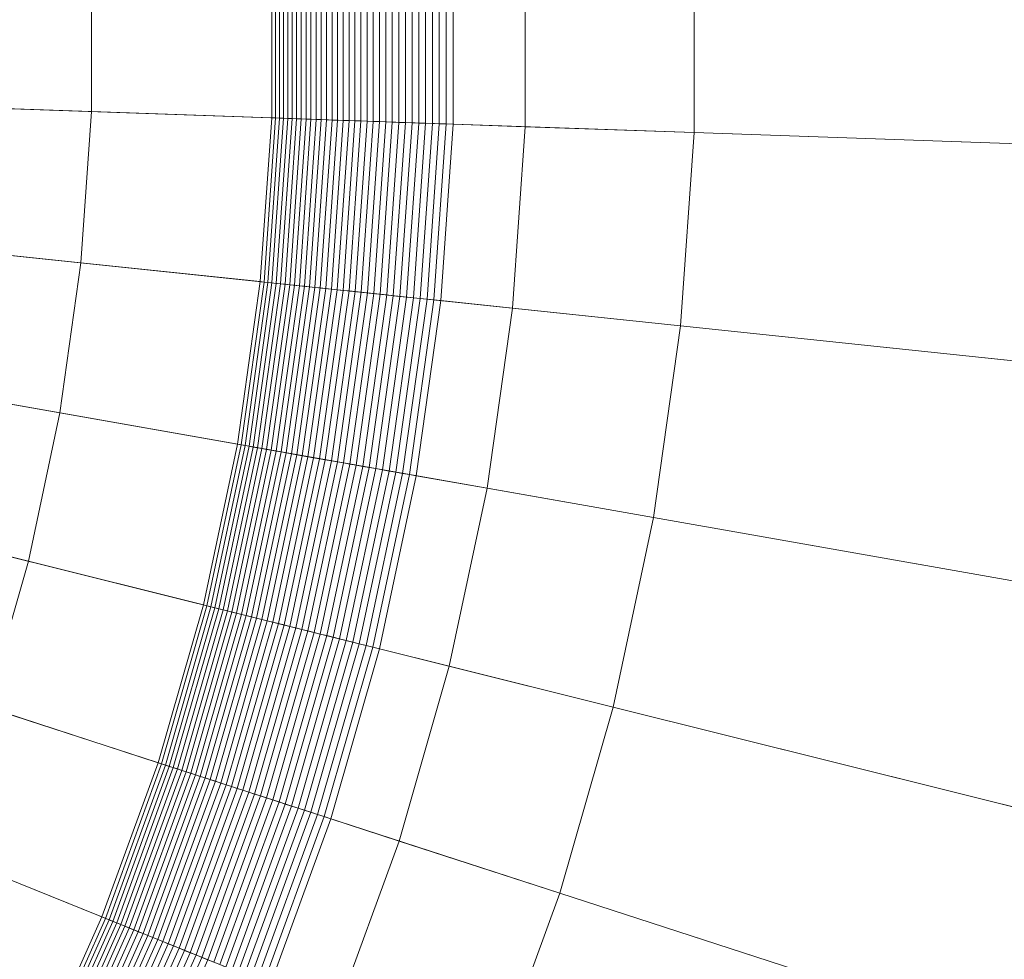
# Model space of a CAD drawing. Header units: millimetres. Extents: x -219 to 220, y -220 to 220.
# Tile 110 of 146: x 39 to 57, y -17 to 0. Entities that reach past the tile are written whole.
import ezdxf

# ---------------------------------------------------------------- set-up
doc = ezdxf.new("R2010")
doc.units = ezdxf.units.MM
doc.layers.add('LUCIDO_1', color=1, linetype='Continuous', lineweight=20, true_color=0xff0000)
doc.layers.add('Nessuna', color=7, linetype='Continuous', lineweight=9)

# ---------------------------------------------------------------- blocks, each defined once
blk = doc.blocks.new('Group-1')
at = {"layer": 'Nessuna', "color": 7, "linetype": 'Continuous', "lineweight": 9, "transparency": 33554687}
for points in [[(201.511, 6.982, -79.962), (201.511, -7.064, -79.962), (51.461, -1.824, -89.301), (51.461, 1.742, -89.301)], [(51.461, 1.742, -69.262), (51.461, -1.824, -69.262), (186.21, -6.53, -60.875), (186.21, 6.448, -60.875)], [(38.885, 1.303, -70.282), (38.885, -1.385, -70.282), (51.461, -1.824, -69.262), (51.461, 1.742, -69.262)], [(48.35, 1.634, -89.626), (48.35, -1.716, -89.626), (47.027, -1.67, -89.879), (47.027, 1.587, -89.879)], [(51.461, 1.742, -89.301), (51.461, -1.824, -89.301), (48.35, -1.716, -89.626), (48.35, 1.634, -89.626)], [(43.686, 1.471, -92.208), (43.686, -1.553, -92.208), (40.368, -1.437, -97.712), (40.368, 1.355, -97.712)], [(43.755, 1.473, -92.096), (43.755, -1.555, -92.096), (43.686, -1.553, -92.208), (43.686, 1.471, -92.208)], [(43.827, 1.476, -91.987), (43.827, -1.558, -91.987), (43.755, -1.555, -92.096), (43.755, 1.473, -92.096)], [(43.902, 1.478, -91.879), (43.902, -1.561, -91.879), (43.827, -1.558, -91.987), (43.827, 1.476, -91.987)], [(43.98, 1.481, -91.773), (43.98, -1.563, -91.773), (43.902, -1.561, -91.879), (43.902, 1.478, -91.879)], [(44.06, 1.484, -91.67), (44.06, -1.566, -91.67), (43.98, -1.563, -91.773), (43.98, 1.481, -91.773)], [(44.143, 1.487, -91.568), (44.143, -1.569, -91.568), (44.06, -1.566, -91.67), (44.06, 1.484, -91.67)], [(44.229, 1.49, -91.469), (44.229, -1.572, -91.469), (44.143, -1.569, -91.568), (44.143, 1.487, -91.568)], [(44.317, 1.493, -91.372), (44.317, -1.575, -91.372), (44.229, -1.572, -91.469), (44.229, 1.49, -91.469)], [(44.408, 1.496, -91.278), (44.408, -1.578, -91.278), (44.317, -1.575, -91.372), (44.317, 1.493, -91.372)], [(44.502, 1.499, -91.186), (44.502, -1.581, -91.186), (44.408, -1.578, -91.278), (44.408, 1.496, -91.278)], [(44.597, 1.503, -91.096), (44.597, -1.585, -91.096), (44.502, -1.581, -91.186), (44.502, 1.499, -91.186)], [(44.695, 1.506, -91.009), (44.695, -1.588, -91.009), (44.597, -1.585, -91.096), (44.597, 1.503, -91.096)], [(44.795, 1.509, -90.924), (44.795, -1.592, -90.924), (44.695, -1.588, -91.009), (44.695, 1.506, -91.009)], [(44.898, 1.513, -90.843), (44.898, -1.595, -90.843), (44.795, -1.592, -90.924), (44.795, 1.509, -90.924)], [(45.002, 1.517, -90.764), (45.002, -1.599, -90.764), (44.898, -1.595, -90.843), (44.898, 1.513, -90.843)], [(45.109, 1.52, -90.687), (45.109, -1.603, -90.687), (45.002, -1.599, -90.764), (45.002, 1.517, -90.764)], [(45.217, 1.524, -90.614), (45.217, -1.606, -90.614), (45.109, -1.603, -90.687), (45.109, 1.52, -90.687)], [(45.328, 1.528, -90.543), (45.328, -1.61, -90.543), (45.217, -1.606, -90.614), (45.217, 1.524, -90.614)], [(45.44, 1.532, -90.475), (45.44, -1.614, -90.475), (45.328, -1.61, -90.543), (45.328, 1.528, -90.543)], [(45.554, 1.536, -90.41), (45.554, -1.618, -90.41), (45.44, -1.614, -90.475), (45.44, 1.532, -90.475)], [(45.67, 1.54, -90.349), (45.67, -1.622, -90.349), (45.554, -1.618, -90.41), (45.554, 1.536, -90.41)], [(45.787, 1.544, -90.29), (45.787, -1.626, -90.29), (45.67, -1.622, -90.349), (45.67, 1.54, -90.349)], [(45.905, 1.548, -90.234), (45.905, -1.63, -90.234), (45.787, -1.626, -90.29), (45.787, 1.544, -90.29)], [(46.026, 1.552, -90.182), (46.026, -1.635, -90.182), (45.905, -1.63, -90.234), (45.905, 1.548, -90.234)], [(46.147, 1.557, -90.133), (46.147, -1.639, -90.133), (46.026, -1.635, -90.182), (46.026, 1.552, -90.182)], [(46.27, 1.561, -90.086), (46.27, -1.643, -90.086), (46.147, -1.639, -90.133), (46.147, 1.557, -90.133)], [(46.394, 1.565, -90.044), (46.394, -1.648, -90.044), (46.27, -1.643, -90.086), (46.27, 1.561, -90.086)], [(46.518, 1.57, -90.004), (46.518, -1.652, -90.004), (46.394, -1.648, -90.044), (46.394, 1.565, -90.044)], [(46.644, 1.574, -89.968), (46.644, -1.656, -89.968), (46.518, -1.652, -90.004), (46.518, 1.57, -90.004)], [(46.771, 1.578, -89.935), (46.771, -1.661, -89.935), (46.644, -1.656, -89.968), (46.644, 1.574, -89.968)], [(46.899, 1.583, -89.905), (46.899, -1.665, -89.905), (46.771, -1.661, -89.935), (46.771, 1.578, -89.935)], [(47.027, 1.587, -89.879), (47.027, -1.67, -89.879), (46.899, -1.665, -89.905), (46.899, 1.583, -89.905)], [(40.368, 1.355, -97.712), (40.368, -1.437, -97.712), (23.378, -0.844, -97.712), (23.378, 0.762, -97.712)], [(40.368, -1.437, -97.712), (40.173, -4.222, -97.712), (23.266, -2.445, -97.712), (23.378, -0.844, -97.712)], [(38.885, -1.385, -70.282), (38.697, -4.067, -70.282), (51.212, -5.383, -69.262), (51.461, -1.824, -69.262)], [(43.686, -1.553, -92.208), (43.475, -4.569, -92.208), (40.173, -4.222, -97.712), (40.368, -1.437, -97.712)], [(43.755, -1.555, -92.096), (43.544, -4.577, -92.096), (43.475, -4.569, -92.208), (43.686, -1.553, -92.208)], [(43.827, -1.558, -91.987), (43.616, -4.584, -91.987), (43.544, -4.577, -92.096), (43.755, -1.555, -92.096)], [(43.902, -1.561, -91.879), (43.69, -4.592, -91.879), (43.616, -4.584, -91.987), (43.827, -1.558, -91.987)], [(43.98, -1.563, -91.773), (43.767, -4.6, -91.773), (43.69, -4.592, -91.879), (43.902, -1.561, -91.879)], [(44.06, -1.566, -91.67), (43.847, -4.608, -91.67), (43.767, -4.6, -91.773), (43.98, -1.563, -91.773)], [(44.143, -1.569, -91.568), (43.93, -4.617, -91.568), (43.847, -4.608, -91.67), (44.06, -1.566, -91.67)], [(44.229, -1.572, -91.469), (44.016, -4.626, -91.469), (43.93, -4.617, -91.568), (44.143, -1.569, -91.568)], [(44.317, -1.575, -91.372), (44.103, -4.635, -91.372), (44.016, -4.626, -91.469), (44.229, -1.572, -91.469)], [(44.408, -1.578, -91.278), (44.194, -4.645, -91.278), (44.103, -4.635, -91.372), (44.317, -1.575, -91.372)], [(44.502, -1.581, -91.186), (44.287, -4.655, -91.186), (44.194, -4.645, -91.278), (44.408, -1.578, -91.278)], [(44.597, -1.585, -91.096), (44.382, -4.665, -91.096), (44.287, -4.655, -91.186), (44.502, -1.581, -91.186)], [(44.695, -1.588, -91.009), (44.479, -4.675, -91.009), (44.382, -4.665, -91.096), (44.597, -1.585, -91.096)], [(44.795, -1.592, -90.924), (44.579, -4.685, -90.924), (44.479, -4.675, -91.009), (44.695, -1.588, -91.009)], [(44.898, -1.595, -90.843), (44.681, -4.696, -90.843), (44.579, -4.685, -90.924), (44.795, -1.592, -90.924)], [(45.002, -1.599, -90.764), (44.785, -4.707, -90.764), (44.681, -4.696, -90.843), (44.898, -1.595, -90.843)], [(45.109, -1.603, -90.687), (44.891, -4.718, -90.687), (44.785, -4.707, -90.764), (45.002, -1.599, -90.764)], [(45.217, -1.606, -90.614), (44.999, -4.729, -90.614), (44.891, -4.718, -90.687), (45.109, -1.603, -90.687)], [(45.328, -1.61, -90.543), (45.109, -4.741, -90.543), (44.999, -4.729, -90.614), (45.217, -1.606, -90.614)], [(45.44, -1.614, -90.475), (45.22, -4.753, -90.475), (45.109, -4.741, -90.543), (45.328, -1.61, -90.543)], [(45.554, -1.618, -90.41), (45.334, -4.765, -90.41), (45.22, -4.753, -90.475), (45.44, -1.614, -90.475)], [(45.67, -1.622, -90.349), (45.449, -4.777, -90.349), (45.334, -4.765, -90.41), (45.554, -1.618, -90.41)], [(45.787, -1.626, -90.29), (45.566, -4.789, -90.29), (45.449, -4.777, -90.349), (45.67, -1.622, -90.349)], [(45.905, -1.63, -90.234), (45.684, -4.801, -90.234), (45.566, -4.789, -90.29), (45.787, -1.626, -90.29)], [(46.026, -1.635, -90.182), (45.803, -4.814, -90.182), (45.684, -4.801, -90.234), (45.905, -1.63, -90.234)], [(46.147, -1.639, -90.133), (45.924, -4.827, -90.133), (45.803, -4.814, -90.182), (46.026, -1.635, -90.182)], [(46.27, -1.643, -90.086), (46.046, -4.84, -90.086), (45.924, -4.827, -90.133), (46.147, -1.639, -90.133)], [(46.394, -1.648, -90.044), (46.169, -4.852, -90.044), (46.046, -4.84, -90.086), (46.27, -1.643, -90.086)], [(46.518, -1.652, -90.004), (46.294, -4.866, -90.004), (46.169, -4.852, -90.044), (46.394, -1.648, -90.044)], [(46.644, -1.656, -89.968), (46.419, -4.879, -89.968), (46.294, -4.866, -90.004), (46.518, -1.652, -90.004)], [(46.771, -1.661, -89.935), (46.545, -4.892, -89.935), (46.419, -4.879, -89.968), (46.644, -1.656, -89.968)], [(46.899, -1.665, -89.905), (46.672, -4.905, -89.905), (46.545, -4.892, -89.935), (46.771, -1.661, -89.935)], [(47.027, -1.67, -89.879), (46.8, -4.919, -89.879), (46.672, -4.905, -89.905), (46.899, -1.665, -89.905)], [(48.35, -1.716, -89.626), (48.116, -5.057, -89.626), (46.8, -4.919, -89.879), (47.027, -1.67, -89.879)], [(51.461, -1.824, -89.301), (51.212, -5.383, -89.301), (48.116, -5.057, -89.626), (48.35, -1.716, -89.626)], [(51.461, -1.824, -69.262), (51.212, -5.383, -69.262), (185.305, -19.476, -60.875), (186.21, -6.53, -60.875)], [(201.511, -7.064, -79.962), (200.532, -21.077, -79.962), (51.212, -5.383, -89.301), (51.461, -1.824, -89.301)], [(40.173, -4.222, -97.712), (39.785, -6.987, -97.712), (23.043, -4.035, -97.712), (23.266, -2.445, -97.712)], [(39.785, -6.987, -97.712), (39.204, -9.718, -97.712), (22.709, -5.605, -97.712), (23.043, -4.035, -97.712)], [(38.697, -4.067, -70.282), (38.323, -6.729, -70.282), (50.716, -8.915, -69.262), (51.212, -5.383, -69.262)], [(43.475, -4.569, -92.208), (43.054, -7.564, -92.208), (39.785, -6.987, -97.712), (40.173, -4.222, -97.712)], [(43.544, -4.577, -92.096), (43.122, -7.576, -92.096), (43.054, -7.564, -92.208), (43.475, -4.569, -92.208)], [(43.616, -4.584, -91.987), (43.193, -7.588, -91.987), (43.122, -7.576, -92.096), (43.544, -4.577, -92.096)], [(43.69, -4.592, -91.879), (43.267, -7.601, -91.879), (43.193, -7.588, -91.987), (43.616, -4.584, -91.987)], [(43.767, -4.6, -91.773), (43.344, -7.615, -91.773), (43.267, -7.601, -91.879), (43.69, -4.592, -91.879)], [(43.847, -4.608, -91.67), (43.423, -7.629, -91.67), (43.344, -7.615, -91.773), (43.767, -4.6, -91.773)], [(43.93, -4.617, -91.568), (43.505, -7.643, -91.568), (43.423, -7.629, -91.67), (43.847, -4.608, -91.67)], [(44.016, -4.626, -91.469), (43.589, -7.658, -91.469), (43.505, -7.643, -91.568), (43.93, -4.617, -91.568)], [(44.103, -4.635, -91.372), (43.676, -7.673, -91.372), (43.589, -7.658, -91.469), (44.016, -4.626, -91.469)], [(44.194, -4.645, -91.278), (43.766, -7.689, -91.278), (43.676, -7.673, -91.372), (44.103, -4.635, -91.372)], [(44.287, -4.655, -91.186), (43.858, -7.705, -91.186), (43.766, -7.689, -91.278), (44.194, -4.645, -91.278)], [(44.382, -4.665, -91.096), (43.952, -7.722, -91.096), (43.858, -7.705, -91.186), (44.287, -4.655, -91.186)], [(44.479, -4.675, -91.009), (44.049, -7.739, -91.009), (43.952, -7.722, -91.096), (44.382, -4.665, -91.096)], [(44.579, -4.685, -90.924), (44.147, -7.756, -90.924), (44.049, -7.739, -91.009), (44.479, -4.675, -91.009)], [(44.681, -4.696, -90.843), (44.248, -7.774, -90.843), (44.147, -7.756, -90.924), (44.579, -4.685, -90.924)], [(44.785, -4.707, -90.764), (44.351, -7.792, -90.764), (44.248, -7.774, -90.843), (44.681, -4.696, -90.843)], [(44.891, -4.718, -90.687), (44.456, -7.811, -90.687), (44.351, -7.792, -90.764), (44.785, -4.707, -90.764)], [(44.999, -4.729, -90.614), (44.563, -7.83, -90.614), (44.456, -7.811, -90.687), (44.891, -4.718, -90.687)], [(45.109, -4.741, -90.543), (44.672, -7.849, -90.543), (44.563, -7.83, -90.614), (44.999, -4.729, -90.614)], [(45.22, -4.753, -90.475), (44.783, -7.868, -90.475), (44.672, -7.849, -90.543), (45.109, -4.741, -90.543)], [(45.334, -4.765, -90.41), (44.895, -7.888, -90.41), (44.783, -7.868, -90.475), (45.22, -4.753, -90.475)], [(45.449, -4.777, -90.349), (45.009, -7.908, -90.349), (44.895, -7.888, -90.41), (45.334, -4.765, -90.41)], [(45.566, -4.789, -90.29), (45.124, -7.929, -90.29), (45.009, -7.908, -90.349), (45.449, -4.777, -90.349)], [(45.684, -4.801, -90.234), (45.241, -7.949, -90.234), (45.124, -7.929, -90.29), (45.566, -4.789, -90.29)], [(45.803, -4.814, -90.182), (45.36, -7.97, -90.182), (45.241, -7.949, -90.234), (45.684, -4.801, -90.234)], [(45.924, -4.827, -90.133), (45.479, -7.991, -90.133), (45.36, -7.97, -90.182), (45.803, -4.814, -90.182)], [(46.046, -4.84, -90.086), (45.6, -8.012, -90.086), (45.479, -7.991, -90.133), (45.924, -4.827, -90.133)], [(46.169, -4.852, -90.044), (45.722, -8.034, -90.044), (45.6, -8.012, -90.086), (46.046, -4.84, -90.086)], [(46.294, -4.866, -90.004), (45.845, -8.056, -90.004), (45.722, -8.034, -90.044), (46.169, -4.852, -90.044)], [(46.419, -4.879, -89.968), (45.969, -8.078, -89.968), (45.845, -8.056, -90.004), (46.294, -4.866, -90.004)], [(46.545, -4.892, -89.935), (46.094, -8.1, -89.935), (45.969, -8.078, -89.968), (46.419, -4.879, -89.968)], [(46.672, -4.905, -89.905), (46.22, -8.122, -89.905), (46.094, -8.1, -89.935), (46.545, -4.892, -89.935)], [(46.8, -4.919, -89.879), (46.347, -8.144, -89.879), (46.22, -8.122, -89.905), (46.672, -4.905, -89.905)], [(48.116, -5.057, -89.626), (47.65, -8.374, -89.626), (46.347, -8.144, -89.879), (46.8, -4.919, -89.879)], [(51.212, -5.383, -89.301), (50.716, -8.915, -89.301), (47.65, -8.374, -89.626), (48.116, -5.057, -89.626)], [(51.212, -5.383, -69.262), (50.716, -8.915, -69.262), (183.499, -32.328, -60.875), (185.305, -19.476, -60.875)], [(200.532, -21.077, -79.962), (198.577, -34.986, -79.962), (50.716, -8.915, -89.301), (51.212, -5.383, -89.301)], [(39.204, -9.718, -97.712), (38.435, -12.402, -97.712), (22.267, -7.149, -97.712), (22.709, -5.605, -97.712)], [(38.323, -6.729, -70.282), (37.764, -9.359, -70.282), (49.974, -12.403, -69.262), (50.716, -8.915, -69.262)], [(43.054, -7.564, -92.208), (42.426, -10.521, -92.208), (39.204, -9.718, -97.712), (39.785, -6.987, -97.712)], [(43.122, -7.576, -92.096), (42.493, -10.538, -92.096), (42.426, -10.521, -92.208), (43.054, -7.564, -92.208)], [(43.193, -7.588, -91.987), (42.563, -10.555, -91.987), (42.493, -10.538, -92.096), (43.122, -7.576, -92.096)], [(43.267, -7.601, -91.879), (42.635, -10.573, -91.879), (42.563, -10.555, -91.987), (43.193, -7.588, -91.987)], [(43.344, -7.615, -91.773), (42.711, -10.592, -91.773), (42.635, -10.573, -91.879), (43.267, -7.601, -91.879)], [(43.423, -7.629, -91.67), (42.789, -10.612, -91.67), (42.711, -10.592, -91.773), (43.344, -7.615, -91.773)], [(43.505, -7.643, -91.568), (42.87, -10.632, -91.568), (42.789, -10.612, -91.67), (43.423, -7.629, -91.67)], [(43.589, -7.658, -91.469), (42.953, -10.653, -91.469), (42.87, -10.632, -91.568), (43.505, -7.643, -91.568)], [(43.676, -7.673, -91.372), (43.039, -10.674, -91.372), (42.953, -10.653, -91.469), (43.589, -7.658, -91.469)], [(43.766, -7.689, -91.278), (43.127, -10.696, -91.278), (43.039, -10.674, -91.372), (43.676, -7.673, -91.372)], [(43.858, -7.705, -91.186), (43.217, -10.719, -91.186), (43.127, -10.696, -91.278), (43.766, -7.689, -91.278)], [(43.952, -7.722, -91.096), (43.31, -10.742, -91.096), (43.217, -10.719, -91.186), (43.858, -7.705, -91.186)], [(44.049, -7.739, -91.009), (43.405, -10.765, -91.009), (43.31, -10.742, -91.096), (43.952, -7.722, -91.096)], [(44.147, -7.756, -90.924), (43.503, -10.79, -90.924), (43.405, -10.765, -91.009), (44.049, -7.739, -91.009)], [(44.248, -7.774, -90.843), (43.602, -10.815, -90.843), (43.503, -10.79, -90.924), (44.147, -7.756, -90.924)], [(44.351, -7.792, -90.764), (43.704, -10.84, -90.764), (43.602, -10.815, -90.843), (44.248, -7.774, -90.843)], [(44.456, -7.811, -90.687), (43.807, -10.866, -90.687), (43.704, -10.84, -90.764), (44.351, -7.792, -90.764)], [(44.563, -7.83, -90.614), (43.912, -10.892, -90.614), (43.807, -10.866, -90.687), (44.456, -7.811, -90.687)], [(44.672, -7.849, -90.543), (44.02, -10.919, -90.543), (43.912, -10.892, -90.614), (44.563, -7.83, -90.614)], [(44.783, -7.868, -90.475), (44.128, -10.946, -90.475), (44.02, -10.919, -90.543), (44.672, -7.849, -90.543)], [(44.895, -7.888, -90.41), (44.239, -10.973, -90.41), (44.128, -10.946, -90.475), (44.783, -7.868, -90.475)], [(45.009, -7.908, -90.349), (44.351, -11.001, -90.349), (44.239, -10.973, -90.41), (44.895, -7.888, -90.41)], [(45.124, -7.929, -90.29), (44.465, -11.03, -90.29), (44.351, -11.001, -90.349), (45.009, -7.908, -90.349)], [(45.241, -7.949, -90.234), (44.58, -11.058, -90.234), (44.465, -11.03, -90.29), (45.124, -7.929, -90.29)], [(45.36, -7.97, -90.182), (44.697, -11.088, -90.182), (44.58, -11.058, -90.234), (45.241, -7.949, -90.234)], [(45.479, -7.991, -90.133), (44.815, -11.117, -90.133), (44.697, -11.088, -90.182), (45.36, -7.97, -90.182)], [(45.6, -8.012, -90.086), (44.934, -11.147, -90.086), (44.815, -11.117, -90.133), (45.479, -7.991, -90.133)], [(45.722, -8.034, -90.044), (45.054, -11.177, -90.044), (44.934, -11.147, -90.086), (45.6, -8.012, -90.086)], [(45.845, -8.056, -90.004), (45.176, -11.207, -90.004), (45.054, -11.177, -90.044), (45.722, -8.034, -90.044)], [(45.969, -8.078, -89.968), (45.298, -11.237, -89.968), (45.176, -11.207, -90.004), (45.845, -8.056, -90.004)], [(46.094, -8.1, -89.935), (45.421, -11.268, -89.935), (45.298, -11.237, -89.968), (45.969, -8.078, -89.968)], [(46.22, -8.122, -89.905), (45.545, -11.299, -89.905), (45.421, -11.268, -89.935), (46.094, -8.1, -89.935)], [(46.347, -8.144, -89.879), (45.67, -11.33, -89.879), (45.545, -11.299, -89.905), (46.22, -8.122, -89.905)], [(47.65, -8.374, -89.626), (46.954, -11.65, -89.626), (45.67, -11.33, -89.879), (46.347, -8.144, -89.879)], [(50.716, -8.915, -89.301), (49.974, -12.403, -89.301), (46.954, -11.65, -89.626), (47.65, -8.374, -89.626)], [(50.716, -8.915, -69.262), (49.974, -12.403, -69.262), (180.801, -45.022, -60.875), (183.499, -32.328, -60.875)], [(198.577, -34.986, -79.962), (195.656, -48.726, -79.962), (49.974, -12.403, -89.301), (50.716, -8.915, -89.301)], [(37.764, -9.359, -70.282), (37.023, -11.943, -70.282), (48.991, -15.832, -69.262), (49.974, -12.403, -69.262)], [(42.426, -10.521, -92.208), (41.592, -13.428, -92.208), (38.435, -12.402, -97.712), (39.204, -9.718, -97.712)], [(42.493, -10.538, -92.096), (41.658, -13.449, -92.096), (41.592, -13.428, -92.208), (42.426, -10.521, -92.208)], [(42.563, -10.555, -91.987), (41.727, -13.471, -91.987), (41.658, -13.449, -92.096), (42.493, -10.538, -92.096)], [(42.635, -10.573, -91.879), (41.798, -13.495, -91.879), (41.727, -13.471, -91.987), (42.563, -10.555, -91.987)], [(42.711, -10.592, -91.773), (41.872, -13.519, -91.773), (41.798, -13.495, -91.879), (42.635, -10.573, -91.879)], [(42.789, -10.612, -91.67), (41.948, -13.543, -91.67), (41.872, -13.519, -91.773), (42.711, -10.592, -91.773)], [(42.87, -10.632, -91.568), (42.027, -13.569, -91.568), (41.948, -13.543, -91.67), (42.789, -10.612, -91.67)], [(42.953, -10.653, -91.469), (42.109, -13.596, -91.469), (42.027, -13.569, -91.568), (42.87, -10.632, -91.568)], [(43.039, -10.674, -91.372), (42.193, -13.623, -91.372), (42.109, -13.596, -91.469), (42.953, -10.653, -91.469)], [(43.127, -10.696, -91.278), (42.279, -13.651, -91.278), (42.193, -13.623, -91.372), (43.039, -10.674, -91.372)], [(43.217, -10.719, -91.186), (42.368, -13.68, -91.186), (42.279, -13.651, -91.278), (43.127, -10.696, -91.278)], [(43.31, -10.742, -91.096), (42.459, -13.709, -91.096), (42.368, -13.68, -91.186), (43.217, -10.719, -91.186)], [(43.405, -10.765, -91.009), (42.552, -13.74, -91.009), (42.459, -13.709, -91.096), (43.31, -10.742, -91.096)], [(43.503, -10.79, -90.924), (42.648, -13.771, -90.924), (42.552, -13.74, -91.009), (43.405, -10.765, -91.009)], [(43.602, -10.815, -90.843), (42.745, -13.802, -90.843), (42.648, -13.771, -90.924), (43.503, -10.79, -90.924)], [(43.704, -10.84, -90.764), (42.845, -13.835, -90.764), (42.745, -13.802, -90.843), (43.602, -10.815, -90.843)], [(43.807, -10.866, -90.687), (42.946, -13.868, -90.687), (42.845, -13.835, -90.764), (43.704, -10.84, -90.764)], [(43.912, -10.892, -90.614), (43.049, -13.901, -90.614), (42.946, -13.868, -90.687), (43.807, -10.866, -90.687)], [(44.02, -10.919, -90.543), (43.154, -13.935, -90.543), (43.049, -13.901, -90.614), (43.912, -10.892, -90.614)], [(44.128, -10.946, -90.475), (43.261, -13.97, -90.475), (43.154, -13.935, -90.543), (44.02, -10.919, -90.543)], [(44.239, -10.973, -90.41), (43.37, -14.005, -90.41), (43.261, -13.97, -90.475), (44.128, -10.946, -90.475)], [(44.351, -11.001, -90.349), (43.48, -14.041, -90.349), (43.37, -14.005, -90.41), (44.239, -10.973, -90.41)], [(44.465, -11.03, -90.29), (43.591, -14.077, -90.29), (43.48, -14.041, -90.349), (44.351, -11.001, -90.349)], [(44.58, -11.058, -90.234), (43.704, -14.114, -90.234), (43.591, -14.077, -90.29), (44.465, -11.03, -90.29)], [(44.697, -11.088, -90.182), (43.819, -14.151, -90.182), (43.704, -14.114, -90.234), (44.58, -11.058, -90.234)], [(44.815, -11.117, -90.133), (43.934, -14.189, -90.133), (43.819, -14.151, -90.182), (44.697, -11.088, -90.182)], [(44.934, -11.147, -90.086), (44.051, -14.227, -90.086), (43.934, -14.189, -90.133), (44.815, -11.117, -90.133)], [(45.054, -11.177, -90.044), (44.169, -14.265, -90.044), (44.051, -14.227, -90.086), (44.934, -11.147, -90.086)], [(45.176, -11.207, -90.004), (44.288, -14.304, -90.004), (44.169, -14.265, -90.044), (45.054, -11.177, -90.044)], [(45.298, -11.237, -89.968), (44.407, -14.342, -89.968), (44.288, -14.304, -90.004), (45.176, -11.207, -90.004)], [(45.421, -11.268, -89.935), (44.528, -14.382, -89.935), (44.407, -14.342, -89.968), (45.298, -11.237, -89.968)], [(45.545, -11.299, -89.905), (44.65, -14.421, -89.905), (44.528, -14.382, -89.935), (45.421, -11.268, -89.935)], [(45.67, -11.33, -89.879), (44.772, -14.461, -89.879), (44.65, -14.421, -89.905), (45.545, -11.299, -89.905)], [(46.954, -11.65, -89.626), (46.031, -14.87, -89.626), (44.772, -14.461, -89.879), (45.67, -11.33, -89.879)], [(49.974, -12.403, -89.301), (48.991, -15.832, -89.301), (46.031, -14.87, -89.626), (46.954, -11.65, -89.626)], [(37.023, -11.943, -70.282), (36.104, -14.469, -70.282), (47.771, -19.184, -69.262), (48.991, -15.832, -69.262)], [(41.592, -13.428, -92.208), (40.558, -16.269, -92.208), (37.48, -15.025, -97.712), (38.435, -12.402, -97.712)], [(49.974, -12.403, -69.262), (48.991, -15.832, -69.262), (177.223, -57.497, -60.875), (180.801, -45.022, -60.875)], [(195.656, -48.726, -79.962), (191.785, -62.228, -79.962), (48.991, -15.832, -89.301), (49.974, -12.403, -89.301)], [(41.658, -13.449, -92.096), (40.622, -16.295, -92.096), (40.558, -16.269, -92.208), (41.592, -13.428, -92.208)], [(41.727, -13.471, -91.987), (40.689, -16.322, -91.987), (40.622, -16.295, -92.096), (41.658, -13.449, -92.096)], [(41.798, -13.495, -91.879), (40.758, -16.35, -91.879), (40.689, -16.322, -91.987), (41.727, -13.471, -91.987)], [(41.872, -13.519, -91.773), (40.831, -16.379, -91.773), (40.758, -16.35, -91.879), (41.798, -13.495, -91.879)], [(41.948, -13.543, -91.67), (40.905, -16.409, -91.67), (40.831, -16.379, -91.773), (41.872, -13.519, -91.773)], [(42.027, -13.569, -91.568), (40.982, -16.441, -91.568), (40.905, -16.409, -91.67), (41.948, -13.543, -91.67)], [(42.109, -13.596, -91.469), (41.062, -16.473, -91.469), (40.982, -16.441, -91.568), (42.027, -13.569, -91.568)], [(42.193, -13.623, -91.372), (41.144, -16.506, -91.372), (41.062, -16.473, -91.469), (42.109, -13.596, -91.469)], [(42.279, -13.651, -91.278), (41.228, -16.54, -91.278), (41.144, -16.506, -91.372), (42.193, -13.623, -91.372)], [(42.368, -13.68, -91.186), (41.315, -16.575, -91.186), (41.228, -16.54, -91.278), (42.279, -13.651, -91.278)], [(42.459, -13.709, -91.096), (41.403, -16.611, -91.096), (41.315, -16.575, -91.186), (42.368, -13.68, -91.186)], [(42.552, -13.74, -91.009), (41.494, -16.647, -91.009), (41.403, -16.611, -91.096), (42.459, -13.709, -91.096)], [(42.648, -13.771, -90.924), (41.587, -16.685, -90.924), (41.494, -16.647, -91.009), (42.552, -13.74, -91.009)], [(42.745, -13.802, -90.843), (41.682, -16.723, -90.843), (41.587, -16.685, -90.924), (42.648, -13.771, -90.924)], [(42.845, -13.835, -90.764), (41.779, -16.762, -90.764), (41.682, -16.723, -90.843), (42.745, -13.802, -90.843)], [(42.946, -13.868, -90.687), (41.878, -16.802, -90.687), (41.779, -16.762, -90.764), (42.845, -13.835, -90.764)], [(43.049, -13.901, -90.614), (41.979, -16.843, -90.614), (41.878, -16.802, -90.687), (42.946, -13.868, -90.687)], [(43.154, -13.935, -90.543), (42.081, -16.884, -90.543), (41.979, -16.843, -90.614), (43.049, -13.901, -90.614)], [(43.261, -13.97, -90.475), (42.185, -16.927, -90.475), (42.081, -16.884, -90.543), (43.154, -13.935, -90.543)], [(43.37, -14.005, -90.41), (42.291, -16.969, -90.41), (42.185, -16.927, -90.475), (43.261, -13.97, -90.475)], [(43.48, -14.041, -90.349), (42.398, -17.013, -90.349), (42.291, -16.969, -90.41), (43.37, -14.005, -90.41)], [(43.591, -14.077, -90.29), (42.507, -17.057, -90.29), (42.398, -17.013, -90.349), (43.48, -14.041, -90.349)], [(43.704, -14.114, -90.234), (42.617, -17.101, -90.234), (42.507, -17.057, -90.29), (43.591, -14.077, -90.29)], [(43.819, -14.151, -90.182), (42.728, -17.146, -90.182), (42.617, -17.101, -90.234), (43.704, -14.114, -90.234)], [(43.934, -14.189, -90.133), (42.841, -17.192, -90.133), (42.728, -17.146, -90.182), (43.819, -14.151, -90.182)], [(44.051, -14.227, -90.086), (42.955, -17.238, -90.086), (42.841, -17.192, -90.133), (43.934, -14.189, -90.133)], [(44.169, -14.265, -90.044), (43.07, -17.284, -90.044), (42.955, -17.238, -90.086), (44.051, -14.227, -90.086)], [(44.288, -14.304, -90.004), (43.186, -17.331, -90.004), (43.07, -17.284, -90.044), (44.169, -14.265, -90.044)], [(44.407, -14.342, -89.968), (43.303, -17.378, -89.968), (43.186, -17.331, -90.004), (44.288, -14.304, -90.004)], [(36.104, -14.469, -70.282), (35.01, -16.925, -70.282), (46.321, -22.442, -69.262), (47.771, -19.184, -69.262)], [(44.528, -14.382, -89.935), (43.42, -17.426, -89.935), (43.303, -17.378, -89.968), (44.407, -14.342, -89.968)], [(44.65, -14.421, -89.905), (43.539, -17.473, -89.905), (43.42, -17.426, -89.935), (44.528, -14.382, -89.935)], [(44.772, -14.461, -89.879), (43.658, -17.522, -89.879), (43.539, -17.473, -89.905), (44.65, -14.421, -89.905)], [(46.031, -14.87, -89.626), (44.885, -18.017, -89.626), (43.658, -17.522, -89.879), (44.772, -14.461, -89.879)], [(40.558, -16.269, -92.208), (39.328, -19.031, -92.208), (36.344, -17.576, -97.712), (37.48, -15.025, -97.712)], [(48.991, -15.832, -89.301), (47.771, -19.184, -89.301), (44.885, -18.017, -89.626), (46.031, -14.87, -89.626)], [(48.991, -15.832, -69.262), (47.771, -19.184, -69.262), (172.785, -69.692, -60.875), (177.223, -57.497, -60.875)], [(191.785, -62.228, -79.962), (186.98, -75.428, -79.962), (47.771, -19.184, -89.301), (48.991, -15.832, -89.301)], [(40.622, -16.295, -92.096), (39.39, -19.062, -92.096), (39.328, -19.031, -92.208), (40.558, -16.269, -92.208)], [(40.689, -16.322, -91.987), (39.455, -19.093, -91.987), (39.39, -19.062, -92.096), (40.622, -16.295, -92.096)], [(40.758, -16.35, -91.879), (39.522, -19.126, -91.879), (39.455, -19.093, -91.987), (40.689, -16.322, -91.987)], [(40.831, -16.379, -91.773), (39.592, -19.16, -91.773), (39.522, -19.126, -91.879), (40.758, -16.35, -91.879)], [(40.905, -16.409, -91.67), (39.665, -19.196, -91.67), (39.592, -19.16, -91.773), (40.831, -16.379, -91.773)], [(40.982, -16.441, -91.568), (39.739, -19.232, -91.568), (39.665, -19.196, -91.67), (40.905, -16.409, -91.67)], [(41.062, -16.473, -91.469), (39.817, -19.27, -91.469), (39.739, -19.232, -91.568), (40.982, -16.441, -91.568)], [(41.144, -16.506, -91.372), (39.896, -19.308, -91.372), (39.817, -19.27, -91.469), (41.062, -16.473, -91.469)], [(41.228, -16.54, -91.278), (39.978, -19.348, -91.278), (39.896, -19.308, -91.372), (41.144, -16.506, -91.372)], [(41.315, -16.575, -91.186), (40.062, -19.389, -91.186), (39.978, -19.348, -91.278), (41.228, -16.54, -91.278)], [(41.403, -16.611, -91.096), (40.148, -19.431, -91.096), (40.062, -19.389, -91.186), (41.315, -16.575, -91.186)], [(41.494, -16.647, -91.009), (40.236, -19.474, -91.009), (40.148, -19.431, -91.096), (41.403, -16.611, -91.096)], [(41.587, -16.685, -90.924), (40.326, -19.518, -90.924), (40.236, -19.474, -91.009), (41.494, -16.647, -91.009)], [(41.682, -16.723, -90.843), (40.418, -19.563, -90.843), (40.326, -19.518, -90.924), (41.587, -16.685, -90.924)], [(41.779, -16.762, -90.764), (40.512, -19.609, -90.764), (40.418, -19.563, -90.843), (41.682, -16.723, -90.843)], [(41.878, -16.802, -90.687), (40.608, -19.655, -90.687), (40.512, -19.609, -90.764), (41.779, -16.762, -90.764)], [(41.979, -16.843, -90.614), (40.705, -19.703, -90.614), (40.608, -19.655, -90.687), (41.878, -16.802, -90.687)], [(42.081, -16.884, -90.543), (40.805, -19.752, -90.543), (40.705, -19.703, -90.614), (41.979, -16.843, -90.614)], [(35.01, -16.925, -70.282), (33.748, -19.299, -70.282), (44.646, -25.591, -69.262), (46.321, -22.442, -69.262)], [(42.185, -16.927, -90.475), (40.906, -19.801, -90.475), (40.805, -19.752, -90.543), (42.081, -16.884, -90.543)], [(42.291, -16.969, -90.41), (41.008, -19.851, -90.41), (40.906, -19.801, -90.475), (42.185, -16.927, -90.475)], [(42.398, -17.013, -90.349), (41.112, -19.901, -90.349), (41.008, -19.851, -90.41), (42.291, -16.969, -90.41)], [(42.507, -17.057, -90.29), (41.217, -19.953, -90.29), (41.112, -19.901, -90.349), (42.398, -17.013, -90.349)]]:
    blk.add_3dface(points, dxfattribs=at)

msp = doc.modelspace()

# ---------------------------------------------------------------- block references
at = {"layer": 'LUCIDO_1', "color": 7, "transparency": 33554687}
msp.add_blockref('Group-1', (0, 0), dxfattribs=at)

doc.saveas('drawing.dxf')
